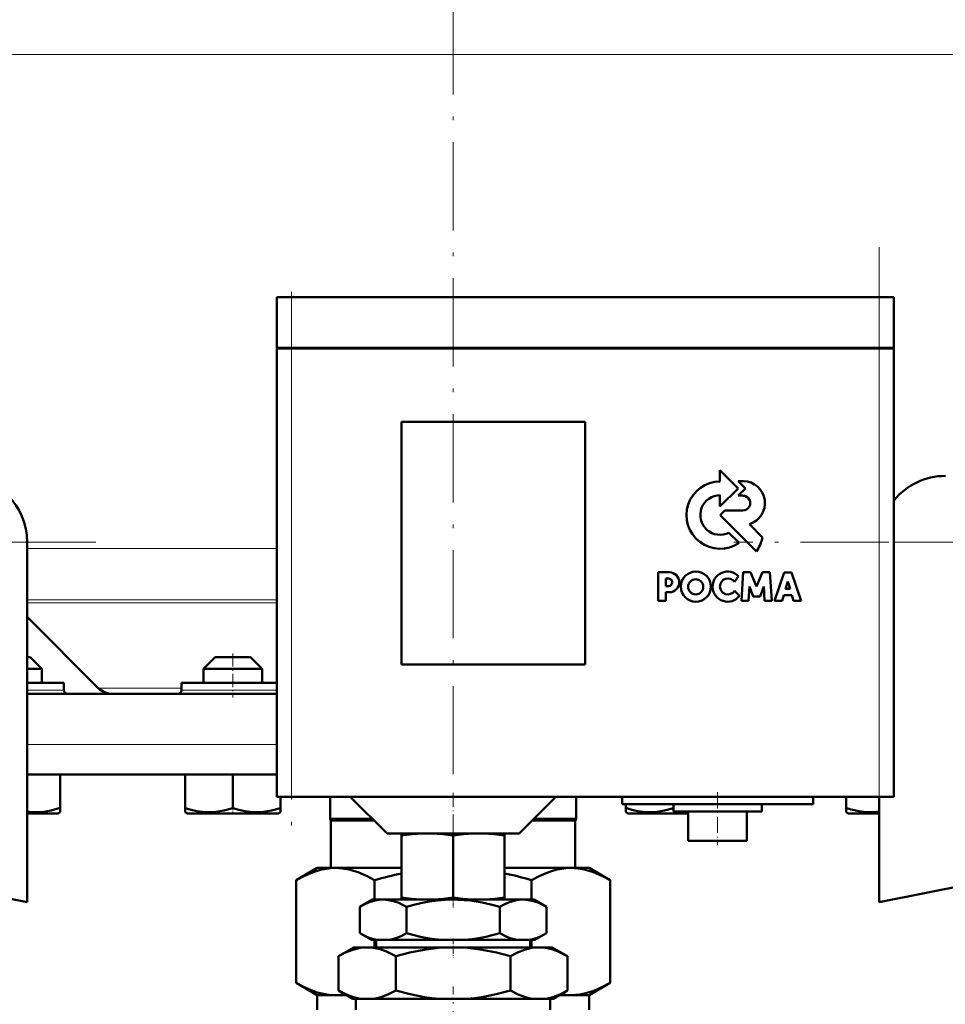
# Model space of a CAD drawing. Extents: x -1976 to 2357, y -1844 to 653.
# Tile 40 of 56: x 88 to 214, y -53 to 81. Entities that reach past the tile are written whole.
import ezdxf

# ---------------------------------------------------------------- set-up
doc = ezdxf.new("R2010")
doc.units = 0
doc.linetypes.add('DASHDOT', pattern=[18.5, 12, -3, 0.5, -3])

msp = doc.modelspace()

# ---------------------------------------------------------------- linework, layer by layer
at = {"color": 7, "linetype": 'DASHDOT', "lineweight": 18}
for p, q in [((146.57, 471.13), (146.57, -33.16)), ((204.56, -31.73), (204.56, 49.87)), ((124.56, 42.17), (124.56, -31.03)), ((97.92, 9.73), (-14.29, 9.73)), ((446.37, 9.73), (184.76, 9.73))]:
    msp.add_line(p, q, dxfattribs=at)
at = {"color": 7, "lineweight": 18}
for p, q in [((6.57, 76.07), (146.57, 76.07)), ((146.57, 76.07), (286.57, 76.07)), ((124.56, 36.17), (124.56, 43.07)), ((204.56, 36.17), (204.56, 43.07)), ((124.56, 36.07), (124.56, 36.17)), ((124.56, -24.93), (124.56, 36.07)), ((204.56, 36.07), (204.56, 36.17)), ((204.56, 36.07), (204.56, -24.93)), ((-4.94, 9.73), (88.57, 9.73)), ((424.57, 9.73), (206.56, 9.73)), ((88.57, 8.87), (122.56, 8.87)), ((88.57, 1.87), (122.56, 1.87)), ((88.57, 1.46), (122.56, 1.46)), ((93.57, -10.43), (88.57, -10.43)), ((98.27, -10.14), (109.57, -10.14)), ((113.07, -10.43), (109.57, -10.43)), ((116.57, -10.43), (113.07, -10.43)), ((122.56, -10.43), (116.57, -10.43)), ((88.57, -17.83), (122.56, -17.83))]:
    msp.add_line(p, q, dxfattribs=at)
at = {"color": 7, "lineweight": 50}
for p, q in [((124.56, 43.07), (122.56, 43.07)), ((122.56, 36.17), (122.56, 43.07)), ((124.56, 43.07), (204.56, 43.07)), ((206.56, 43.07), (204.56, 43.07)), ((206.56, 36.17), (206.56, 43.07)), ((124.56, 36.17), (122.56, 36.17)), ((122.56, 36.07), (123.15, 36.07)), ((122.56, 36.07), (122.56, -24.93)), ((122.66, 36.07), (122.66, 36.17)), ((123.15, 36.07), (124.56, 36.07)), ((124.56, 36.17), (204.56, 36.17)), ((204.56, 36.07), (124.56, 36.07)), ((206.56, 36.17), (204.56, 36.17)), ((204.56, 36.07), (205.98, 36.07)), ((205.98, 36.07), (206.56, 36.07)), ((206.46, 36.07), (206.46, 36.17)), ((206.56, -24.93), (206.56, 36.07)), ((139.56, -6.93), (139.56, 26.07)), ((139.56, 26.07), (164.56, 26.07)), ((164.56, 26.07), (164.56, -6.93)), ((185.36, 17.03), (182.89, 19.51)), ((182.89, 19.51), (182.89, 17.99)), ((185.35, 18.03), (186.35, 17.03)), ((186.08, 18.03), (185.35, 18.03)), ((182.89, 14.57), (185.36, 17.03)), ((182.89, 16.09), (182.89, 14.57)), ((186.35, 17.03), (185.37, 16.04)), ((185.37, 16.04), (186.02, 16.04)), ((183.54, 14.03), (182.91, 13.4)), ((186.02, 14.03), (183.54, 14.03)), ((182.91, 13.4), (187.85, 8.46)), ((188.69, 10.36), (186.89, 12.16)), ((185.5, 9.62), (184.11, 10.99)), ((88.57, 9.73), (88.57, -39.27)), ((176, 5.62), (174.49, 5.62)), ((174.49, 5.62), (174.49, 1.73)), ((186.07, 5.61), (185.81, 1.73)), ((187.05, 5.61), (186.07, 5.61)), ((187.87, 3.67), (187.05, 5.61)), ((188.69, 5.61), (187.87, 3.67)), ((189.67, 5.61), (188.69, 5.61)), ((189.93, 1.73), (189.67, 5.61)), ((191.61, 5.6), (190.3, 1.73)), ((192.63, 5.6), (191.61, 5.6)), ((193.94, 1.73), (192.63, 5.6)), ((175.54, 4.76), (175.89, 4.76)), ((175.54, 3.74), (175.54, 4.76)), ((184.86, 4.3), (185.42, 5.07)), ((191.81, 3.38), (192.14, 4.34)), ((192.14, 4.34), (192.44, 3.38)), ((175.89, 3.74), (175.54, 3.74)), ((175.54, 2.89), (176, 2.89)), ((175.54, 1.73), (175.54, 2.89)), ((185.55, 2.4), (184.87, 3.08)), ((186.78, 1.73), (186.9, 3.66)), ((186.9, 3.66), (187.4, 2.33)), ((188.34, 2.33), (188.84, 3.66)), ((188.84, 3.66), (188.97, 1.73)), ((192.44, 3.38), (191.81, 3.38)), ((174.49, 1.73), (175.54, 1.73)), ((185.81, 1.73), (186.78, 1.73)), ((187.4, 2.33), (188.34, 2.33)), ((188.97, 1.73), (189.93, 1.73)), ((190.3, 1.73), (191.35, 1.73)), ((191.35, 1.73), (191.59, 2.51)), ((191.59, 2.51), (192.66, 2.51)), ((192.66, 2.51), (192.9, 1.73)), ((192.9, 1.73), (193.94, 1.73)), ((98.27, -10.14), (88.57, -0.43)), ((88.97, -5.93), (88.57, -5.93)), ((88.97, -5.93), (90.57, -7.53)), ((114.17, -5.93), (112.57, -7.53)), ((118.97, -5.93), (114.17, -5.93)), ((120.57, -7.53), (118.97, -5.93)), ((90.57, -7.53), (88.57, -7.53)), ((90.57, -9.43), (90.57, -7.53)), ((120.57, -7.53), (112.57, -7.53)), ((112.57, -7.53), (112.57, -9.43)), ((120.57, -9.43), (120.57, -7.53)), ((164.56, -6.93), (139.56, -6.93)), ((93.57, -9.43), (88.57, -9.43)), ((93.57, -10.43), (93.57, -9.43)), ((113.07, -9.43), (109.57, -9.43)), ((109.57, -9.43), (109.57, -10.43)), ((122.56, -9.43), (113.07, -9.43)), ((88.57, -10.93), (122.56, -10.93)), ((204.57, -39.27), (341.57, -12.27)), ((88.57, -39.27), (-4.94, -20.85)), ((88.57, -21.93), (122.56, -21.93)), ((93.07, -21.93), (93.07, -26.46)), ((110.07, -21.93), (110.07, -26.47)), ((116.57, -21.93), (116.57, -26.47)), ((123.15, -24.93), (122.56, -24.93)), ((123.07, -24.93), (123.07, -26.47)), ((123.07, -24.93), (123.07, -26.46)), ((124.56, -24.93), (123.15, -24.93)), ((124.56, -24.93), (204.56, -24.93)), ((129.82, -24.93), (129.82, -27.93)), ((137.57, -29.93), (132.57, -24.93)), ((155.57, -29.93), (160.57, -24.93)), ((163.32, -24.93), (163.32, -27.93)), ((169.57, -24.93), (169.57, -25.93)), ((195.57, -24.93), (195.57, -25.93)), ((200.06, -24.93), (200.06, -26.46)), ((205.98, -24.93), (204.56, -24.93)), ((204.57, -24.93), (204.57, -39.27)), ((206.56, -24.93), (205.98, -24.93)), ((93.07, -26.46), (93.07, -27.04)), ((110.07, -27.05), (110.07, -26.47)), ((123.07, -26.46), (123.07, -26.91)), ((123.07, -26.47), (123.07, -27.05)), ((182.56, -25.93), (169.57, -25.93)), ((170.06, -25.93), (170.06, -26.46)), ((170.06, -27.04), (170.06, -26.46)), ((176.56, -25.93), (176.56, -26.47)), ((176.57, -25.93), (176.57, -26.93)), ((195.57, -25.93), (182.56, -25.93)), ((188.57, -25.93), (188.57, -26.93)), ((200.06, -27.04), (200.06, -26.46)), ((88.57, -27.23), (89.65, -27.23)), ((89.65, -27.23), (92.74, -27.23)), ((92.74, -27.23), (93.07, -27.04)), ((110.39, -27.23), (110.07, -27.05)), ((110.39, -27.23), (122.74, -27.23)), ((123.07, -27.05), (122.74, -27.23)), ((123.07, -26.91), (123.07, -27.04)), ((129.82, -27.93), (135.57, -27.93)), ((129.94, -28.15), (129.82, -27.93)), ((157.57, -27.93), (163.32, -27.93)), ((163.19, -28.15), (163.32, -27.93)), ((170.39, -27.23), (170.06, -27.04)), ((170.39, -27.23), (173.48, -27.23)), ((173.48, -27.23), (178.57, -27.23)), ((176.57, -26.93), (182.56, -26.93)), ((178.4, -26.93), (178.57, -26.96)), ((178.57, -26.93), (178.57, -30.93)), ((182.56, -26.93), (188.57, -26.93)), ((186.57, -26.93), (186.57, -30.93)), ((200.39, -27.23), (200.06, -27.04)), ((200.39, -27.23), (202.2, -27.23)), ((202.2, -27.23), (204.57, -27.23)), ((129.94, -28.15), (135.78, -28.15)), ((129.94, -28.15), (129.94, -34.63)), ((157.35, -28.15), (163.19, -28.15)), ((163.19, -28.15), (163.19, -34.63)), ((137.57, -29.93), (146.57, -29.93)), ((139.56, -30.22), (139.56, -29.93)), ((139.56, -30.22), (139.56, -38.66)), ((146.56, -30.21), (146.56, -38.66)), ((146.57, -29.93), (155.57, -29.93)), ((153.56, -29.93), (153.56, -30.22)), ((153.56, -30.22), (153.56, -38.66)), ((178.57, -30.93), (182.56, -30.93)), ((182.56, -30.93), (186.57, -30.93)), ((125.2, -36.29), (128.07, -34.63)), ((128.07, -34.63), (130.54, -34.63)), ((130.54, -34.63), (139.56, -34.63)), ((153.56, -34.63), (162.59, -34.63)), ((162.59, -34.63), (165.07, -34.63)), ((167.93, -36.29), (165.07, -34.63)), ((125.2, -50.28), (125.2, -36.29)), ((135.88, -36.29), (135.88, -38.93)), ((157.25, -38.93), (157.25, -36.29)), ((167.93, -36.29), (167.93, -50.28)), ((139.56, -38.93), (139.56, -38.66)), ((153.56, -38.66), (153.56, -38.93)), ((135.57, -38.93), (133.86, -39.92)), ((133.86, -43.51), (133.86, -39.92)), ((137.04, -38.93), (135.57, -38.93)), ((146.57, -38.93), (137.04, -38.93)), ((139.56, -38.93), (142.24, -38.93)), ((140.21, -43.51), (140.21, -39.92)), ((143.93, -38.93), (142.24, -38.93)), ((143.93, -38.93), (149.19, -38.93)), ((156.09, -38.93), (146.57, -38.93)), ((150.89, -38.93), (149.19, -38.93)), ((150.89, -38.93), (153.56, -38.93)), ((152.92, -43.51), (152.92, -39.92)), ((157.57, -38.93), (156.09, -38.93)), ((157.57, -38.93), (159.27, -39.92)), ((159.27, -43.51), (159.27, -39.92)), ((135.46, -44.43), (133.86, -43.51)), ((157.68, -44.43), (159.27, -43.51)), ((133.07, -45.43), (130.98, -46.64)), ((134.87, -45.43), (133.07, -45.43)), ((146.57, -45.43), (134.87, -45.43)), ((136.26, -44.43), (135.46, -44.43)), ((135.88, -44.43), (135.88, -45.43)), ((136.09, -44.43), (136.09, -45.43)), ((136.26, -44.43), (137.82, -44.43)), ((145.01, -44.43), (137.82, -44.43)), ((145.01, -44.43), (148.12, -44.43)), ((158.26, -45.43), (146.57, -45.43)), ((155.31, -44.43), (148.12, -44.43)), ((155.31, -44.43), (156.87, -44.43)), ((157.68, -44.43), (156.87, -44.43)), ((157.04, -44.43), (157.04, -45.43)), ((157.25, -45.43), (157.25, -44.43)), ((160.07, -45.43), (158.26, -45.43)), ((160.07, -45.43), (162.15, -46.64)), ((130.98, -51.31), (130.98, -46.64)), ((138.77, -51.31), (138.77, -46.64)), ((154.36, -51.31), (154.36, -46.64)), ((162.15, -51.31), (162.15, -46.64)), ((128.07, -51.93), (125.2, -50.28)), ((165.07, -51.93), (167.93, -50.28)), ((128.07, -51.93), (130.54, -51.93)), ((128.07, -53.93), (128.07, -51.93)), ((130.54, -51.93), (132.06, -51.93)), ((132.93, -52.43), (130.98, -51.31)), ((160.2, -52.43), (162.15, -51.31)), ((161.07, -51.93), (162.59, -51.93)), ((162.59, -51.93), (165.07, -51.93)), ((165.07, -53.93), (165.07, -51.93)), ((133.92, -52.43), (132.93, -52.43)), ((133.34, -53.93), (133.34, -52.43)), ((133.92, -52.43), (135.83, -52.43)), ((144.65, -52.43), (135.83, -52.43)), ((144.65, -52.43), (148.48, -52.43)), ((157.3, -52.43), (148.48, -52.43)), ((157.3, -52.43), (159.21, -52.43)), ((160.2, -52.43), (159.21, -52.43)), ((159.79, -53.93), (159.79, -52.43))]:
    msp.add_line(p, q, dxfattribs=at)
at = {"color": 7, "linetype": 'DASHDOT', "lineweight": 18, "ltscale": 0.207015}
msp.add_line((124.56, 43.76), (124.56, 35.48), dxfattribs=at)
at = {"color": 7, "linetype": 'DASHDOT', "lineweight": 18, "ltscale": 0.150014}
msp.add_line((116.57, -5.43), (116.57, -11.43), dxfattribs=at)
at = {"color": 7, "linetype": 'DASHDOT', "lineweight": 18, "ltscale": 0.158359}
msp.add_line((146.57, -24.41), (146.57, -30.74), dxfattribs=at)
at = {"color": 7, "linetype": 'DASHDOT', "lineweight": 18, "ltscale": 0.180015}
msp.add_line((182.56, -24.33), (182.56, -31.53), dxfattribs=at)
at = {"color": 7, "linetype": 'DASHDOT', "lineweight": 18, "ltscale": 0.02298}
for p, q in [((116.57, -27.31), (116.57, -26.39)), ((176.57, -27.31), (176.57, -26.39))]:
    msp.add_line(p, q, dxfattribs=at)
at = {"color": 7, "linetype": 'DASHDOT', "lineweight": 18, "ltscale": 0.037938}
msp.add_line((146.57, -38.54), (146.57, -40.05), dxfattribs=at)
at = {"color": 7, "linetype": 'DASHDOT', "lineweight": 18, "ltscale": 0.066602}
msp.add_line((146.57, -44.21), (146.57, -46.88), dxfattribs=at)
at = {"color": 7, "linetype": 'DASHDOT', "lineweight": 18, "ltscale": 0.355646}
msp.add_line((146.57, -64.97), (146.57, -50.75), dxfattribs=at)
at = {"color": 7, "lineweight": 50}
for points in [[(89.82, -27.05), (90.83, -26.99), (91.87, -26.8), (93.07, -26.46)], [(110.07, -26.47), (110.9, -26.72), (111.7, -26.9), (112.43, -27), (113.16, -27.05), (114.25, -27), (115.36, -26.81), (116.57, -26.47)], [(116.57, -26.47), (117.4, -26.72), (118.2, -26.9), (118.93, -27), (119.66, -27.05), (120.75, -27), (121.86, -26.81), (123.07, -26.47)], [(170.06, -26.46), (170.89, -26.71), (171.7, -26.89), (172.43, -27), (173.32, -27.05)], [(173.32, -27.05), (174.33, -26.99), (175.36, -26.81), (176.56, -26.47)], [(125.2, -36.29), (126.32, -35.7), (127.42, -35.23), (128.05, -35.01), (128.68, -34.85), (129.31, -34.73), (129.92, -34.66), (130.54, -34.63)], [(130.54, -34.63), (131.47, -34.69), (132.4, -34.85), (133.02, -35.01), (133.64, -35.21), (134.88, -35.75), (135.88, -36.29)], [(157.25, -36.29), (158.36, -35.7), (159.47, -35.23), (160.1, -35.01), (160.73, -34.85), (161.35, -34.73), (161.97, -34.66), (162.59, -34.63)], [(162.59, -34.63), (163.52, -34.69), (164.45, -34.85), (165.06, -35.01), (165.68, -35.21), (166.92, -35.75), (167.93, -36.29)], [(137.04, -38.93), (136.5, -38.96), (135.97, -39.05), (135.5, -39.18), (135.04, -39.34), (134.45, -39.6), (133.86, -39.92)], [(140.21, -39.92), (139.69, -39.63), (139.17, -39.39), (138.47, -39.14), (137.76, -38.99), (137.04, -38.93)], [(146.57, -38.93), (145.49, -38.96), (144.42, -39.05), (143.3, -39.21), (142.19, -39.42), (141.2, -39.65), (140.21, -39.92)], [(152.92, -39.92), (151.72, -39.6), (150.5, -39.33), (148.87, -39.07), (147.22, -38.95), (146.57, -38.93)], [(156.09, -38.93), (155.56, -38.96), (155.02, -39.05), (154.56, -39.18), (154.09, -39.34), (153.5, -39.6), (152.92, -39.92)], [(159.27, -39.92), (158.75, -39.63), (158.22, -39.39), (157.52, -39.14), (156.81, -38.99), (156.09, -38.93)], [(133.86, -43.51), (134.82, -44), (135.29, -44.19), (135.78, -44.33), (136.26, -44.43)], [(137.82, -44.43), (138.31, -44.33), (138.79, -44.18), (139.51, -43.89), (140.21, -43.51)], [(140.21, -43.51), (142.11, -44), (143.07, -44.18), (144.04, -44.33), (145.01, -44.43)], [(148.12, -44.43), (149.1, -44.33), (150.07, -44.18), (151.03, -43.99), (152.92, -43.51)], [(152.92, -43.51), (153.87, -44), (154.35, -44.19), (154.83, -44.33), (155.31, -44.43)], [(156.87, -44.43), (157.36, -44.33), (157.85, -44.18), (158.56, -43.89), (159.27, -43.51)], [(134.87, -45.43), (134.38, -45.46), (133.89, -45.52), (132.91, -45.76), (131.93, -46.14), (130.98, -46.64)], [(138.77, -46.64), (138.13, -46.3), (137.49, -46), (136.63, -45.69), (135.75, -45.5), (134.87, -45.43)], [(146.57, -45.43), (145.57, -45.46), (144.58, -45.52), (142.62, -45.76), (140.68, -46.14), (138.77, -46.64)], [(154.36, -46.64), (152.45, -46.14), (150.51, -45.76), (148.55, -45.52), (147.56, -45.46), (146.57, -45.43)], [(158.26, -45.43), (157.76, -45.46), (157.27, -45.52), (156.29, -45.76), (155.32, -46.14), (154.36, -46.64)], [(162.15, -46.64), (161.52, -46.3), (160.87, -46), (160.01, -45.69), (159.14, -45.5), (158.26, -45.43)], [(130.54, -51.93), (129.61, -51.88), (128.68, -51.72), (128.07, -51.56), (127.45, -51.35), (126.21, -50.82), (125.2, -50.28)], [(167.93, -50.28), (166.82, -50.87), (165.71, -51.34), (165.08, -51.55), (164.45, -51.72), (163.82, -51.84), (163.21, -51.91), (162.59, -51.93)], [(130.98, -51.31), (132.05, -51.86), (133.01, -52.22), (133.92, -52.43)], [(135.83, -52.43), (136.73, -52.22), (137.7, -51.86), (138.77, -51.31)], [(138.77, -51.31), (140.71, -51.81), (142.67, -52.19), (143.66, -52.33), (144.65, -52.43)], [(148.48, -52.43), (149.47, -52.33), (150.46, -52.19), (152.42, -51.81), (154.36, -51.31)], [(154.36, -51.31), (155.43, -51.86), (156.4, -52.22), (157.3, -52.43)], [(159.21, -52.43), (160.12, -52.22), (161.08, -51.86), (162.15, -51.31)]]:
    msp.add_lwpolyline(points, dxfattribs=at)
for centre, radius in [((179.61, 3.66), 2.05), ((179.59, 3.64), 1.03)]:
    msp.add_circle(centre, radius, dxfattribs=at)
for centre, radius, start, end in [((79.57, 9.73), 9, 0, 90), ((182.91, 13.4), 4.58, 90.1383, 304.4298), ((186.01, 15.03), 3, 287.1499, 88.7273), ((213.57, 9.73), 9, 90, 141.0602), ((182.91, 13.4), 2.69, 90.2347, 296.6674), ((186.02, 15.03), 1, 269.9385, 89.9386), ((183.03, 11.73), 5.82, 325.8057, 346.3515), ((175.99, 4.25), 1.36, 270.7089, 89.4662), ((183.94, 3.66), 2.05, 43.4814, 321.8497), ((175.89, 4.25), 0.509, 270.4383, 90.0947), ((183.97, 3.69), 1.08, 34.2807, 326.1974), ((94.07, -10.43), 0.5, 180, 270), ((100.18, -8.23), 2.7, 225, 270.0003), ((109.07, -10.43), 0.5, 270, 360), ((203.9, -15.17), 11.93, 251.2031, 259.844), ((89.83, -18.33), 8.71, 261.6837, 269.9335), ((203.31, -18.39), 8.65, 259.9425, 278.3361), ((143.33, -53.48), 23.56, 92.1952, 99.1944), ((142.85, -53.4), 23.48, 80.893, 87.8135), ((150.28, -53.4), 23.48, 92.1902, 99.1073), ((149.8, -53.48), 23.56, 80.8063, 87.8012), ((149.22, -82.1), 47.71, 101.6696, 106.2247), ((143.91, -82.1), 47.72, 73.7754, 78.3308), ((143.37, -15.05), 23.91, 260.8433, 267.2838), ((142.81, -15.13), 23.83, 272.708, 279.07), ((150.32, -15.13), 23.83, 260.9296, 267.2892), ((149.76, -15.05), 23.91, 272.719, 279.1561), ((130.54, -43.75), 8.18, 270.049, 279.4069), ((162.59, -43.75), 8.18, 260.597, 269.9511)]:
    msp.add_arc(centre, radius, start, end, dxfattribs=at)

doc.saveas('drawing.dxf')
